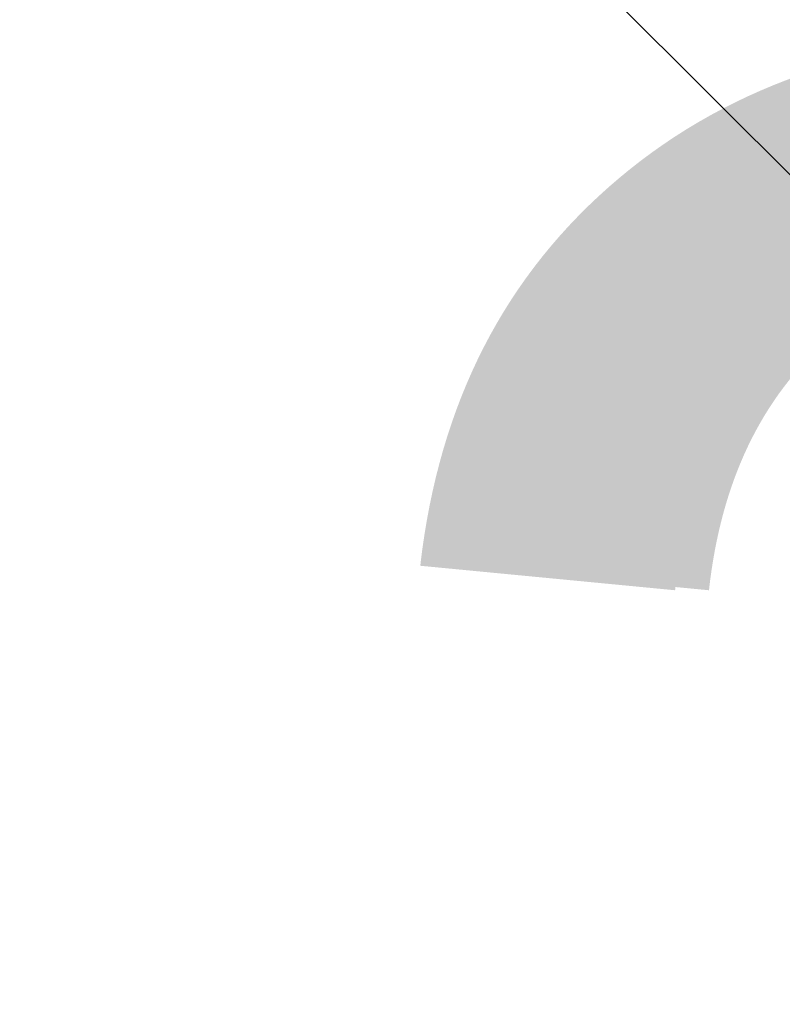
# Model space of a CAD drawing. Header units: metres. Extents: x 179483 to 180084, y 582739 to 582904.
# Tile 84 of 205: x 179766.39 to 179766.84, y 582816.709 to 582817.291. Entities that reach past the tile are written whole.
import ezdxf

# ---------------------------------------------------------------- set-up
doc = ezdxf.new("R2010")
doc.units = ezdxf.units.M
doc.layers.get('0').update_dxf_attribs({"linetype": 'CONTINUOUS', "lineweight": 9})
doc.layers.add('TA - VERDACHT_OBJECT', color=1, linetype='CONTINUOUS', lineweight=18)
doc.layers.add('TA - VRIJGEGEVEN TOT 4M-MV', color=3, linetype='CONTINUOUS', lineweight=18)
doc.styles.get("Standard").update_dxf_attribs({"font": 'arial.ttf'})

# ---------------------------------------------------------------- blocks, each defined once
blk = doc.blocks.new('Object')
at = {"lineweight": 20}
blk.add_circle((0, 0), 1.2358, dxfattribs=at)
at = {"color": 7}
blk.add_attdef('1', (-2.4803, 0.77411), '', height=1.2, dxfattribs=at)

msp = doc.modelspace()

# ---------------------------------------------------------------- hatches: boundary and pattern name
at = {"layer": 'TA - VRIJGEGEVEN TOT 4M-MV'}
h = msp.add_hatch(dxfattribs=at)
h.set_pattern_fill('ANSI31', color=256, scale=0.3, angle=90, style=0)
h.paths.add_polyline_path([(179736.90461, 582819.83279), (179732.64946, 582821.12549), (179729.81423, 582821.53386), (179723.25428, 582822.01522), (179721.5155, 582820.16668), (179722.11504, 582819.33318), (179723.64138, 582817.88511), (179731.02618, 582815.82705), (179733.22102, 582815.68073), (179739.04089, 582815.45463), (179745.88842, 582815.30894), (179750.25919, 582814.72617), (179757.65232, 582813.38196), (179757.66352, 582813.4305), (179760.34464, 582813.25411), (179760.58898, 582813.28344), (179762.69172, 582813.0997), (179765.03585, 582812.94548), (179770.7591, 582813.04249), (179770.71925, 582813.46749), (179770.45383, 582814.52917), (179770.11544, 582816.26726), (179766.78192, 582817.40768), (179764.45382, 582817.7957), (179761.6407, 582817.8927), (179759.70061, 582817.7957), (179758.36554, 582818.40911), (179751.00731, 582818.95987), (179748.55374, 582819.24266), (179745.829, 582818.08671), (179742.37254, 582819.95507), (179741.86764, 582820.01326)])

# ---------------------------------------------------------------- block references
at = {"layer": 'TA - VERDACHT_OBJECT', "linetype": 'ByBlock'}
msp.add_blockref('Object', (179767.42, 582817.13), dxfattribs=at)
for p, values in [((179768.55, 582815.29), {'1': ' 240'}), ((179768.57, 582815.29), {'1': ' 241'})]:
    msp.add_blockref('Object', p, dxfattribs=at).add_auto_attribs(values)

doc.saveas('drawing.dxf')
